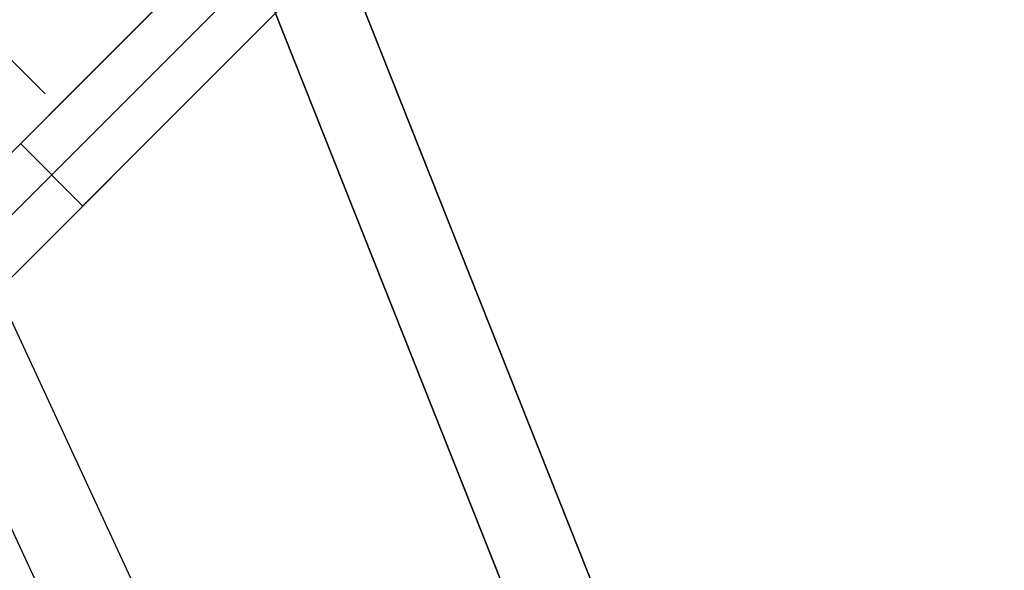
# Model space of a CAD drawing. Header units: millimetres. Extents: x -1690 to 192, y -898 to 54.
# Tile 79 of 256: x -1647.18 to -1630.4, y -19.85 to -10.48. Entities that reach past the tile are written whole.
import ezdxf

# ---------------------------------------------------------------- set-up
doc = ezdxf.new("R2010")
doc.units = ezdxf.units.MM
doc.header["$MEASUREMENT"] = 0
doc.layers.add('OVIDIO 186x93x72h', color=7, linetype='Continuous')

msp = doc.modelspace()

# ---------------------------------------------------------------- linework, layer by layer
at = {"layer": 'OVIDIO 186x93x72h', "extrusion": (0.202852, -0.108979, 0.973126)}
for points in [[(-750.51, 1609.817), (-750.51, 1449.161)], [(-750.51, 1449.161), (-750.51, 1609.817)], [(-750.805, 1609.817), (-750.805, 1449.161)], [(-751.1, 1609.817), (-751.1, 1449.161)], [(-751.1, 1449.161), (-751.1, 1609.817)]]:
    msp.add_lwpolyline(points, dxfattribs=at)
at = {"layer": 'OVIDIO 186x93x72h', "extrusion": (0.235702, -0.235702, 0.942809)}
for points in [[(-1155.073, 1376.762), (-1155.073, 1267.684)], [(-1156.021, 1267.684), (-1156.021, 1376.762)], [(-1158.868, 1267.684), (-1158.868, 1376.762)], [(-1157.919, 1376.762), (-1157.919, 1267.684)]]:
    msp.add_lwpolyline(points, dxfattribs=at)
at = {"layer": 'OVIDIO 186x93x72h', "extrusion": (0.108979, -0.202852, 0.973126)}
for points in [[(-1465.21, 960.73), (-1465.21, 800.074)], [(-1465.21, 800.074), (-1465.21, 960.73)], [(-1464.915, 960.73), (-1464.915, 800.074)], [(-1464.619, 800.074), (-1464.619, 960.73)], [(-1464.619, 960.73), (-1464.619, 800.074)]]:
    msp.add_lwpolyline(points, dxfattribs=at)
at = {"layer": 'OVIDIO 186x93x72h', "extrusion": (0.046296, -0.021464, 0.998697)}
for points in [[(-670.086, 1436.94), (-670.086, 1537.451)], [(-671.572, 1435.972), (-671.572, 1537.276)]]:
    msp.add_lwpolyline(points, dxfattribs=at)
at = {"layer": 'OVIDIO 186x93x72h'}
for points in [[(-1646.741, -11.736), (-1682.932, 24.456)], [(-1651.797, -17.216), (-1642.534, -7.953)], [(-1642.534, -7.953), (-1651.797, -17.216)], [(-1651.266, -17.746), (-1642.003, -8.483)], [(-1650.736, -18.276), (-1641.473, -9.013)], [(-1641.473, -9.013), (-1650.736, -18.276)], [(-1647.165, -12.584), (-1646.105, -13.645)]]:
    msp.add_lwpolyline(points, dxfattribs=at)
at = {"layer": 'OVIDIO 186x93x72h', "extrusion": (0.108986, -0.202861, 0.973124)}
for points in [[(-1462.781, 944.122), (-1462.781, 886.741)], [(-1462.781, 886.741), (-1462.781, 944.122)]]:
    msp.add_lwpolyline(points, dxfattribs=at)
at = {"layer": 'OVIDIO 186x93x72h', "extrusion": (0.108989, -0.202866, 0.973122)}
for points in [[(-1463.493, 886.747), (-1463.493, 944.128)], [(-1464.206, 944.128), (-1464.206, 886.747)], [(-1464.206, 886.747), (-1464.206, 944.128)]]:
    msp.add_lwpolyline(points, dxfattribs=at)
at = {"layer": 'OVIDIO 186x93x72h', "extrusion": (0.021464, -0.046296, 0.998697)}
for points in [[(-1501.069, 640.801), (-1501.069, 742.104)], [(-1502.555, 641.765), (-1502.555, 742.278)]]:
    msp.add_lwpolyline(points, dxfattribs=at)
at = {"layer": 'OVIDIO 186x93x72h', "extrusion": (0.015219, 0.015219, 0.999768)}
for points in [[(-1651.565, -16.791), (-1642.188, -7.416)], [(-1650.505, -17.852), (-1641.127, -8.476)], [(-1651.565, -16.791), (-1651.57, -16.796), (-1651.576, -16.801), (-1651.581, -16.806), (-1651.587, -16.81), (-1651.592, -16.815), (-1651.598, -16.819), (-1651.604, -16.824), (-1651.61, -16.828), (-1651.617, -16.832), (-1651.623, -16.836), (-1651.629, -16.84), (-1651.636, -16.843), (-1651.642, -16.847), (-1651.649, -16.85), (-1651.656, -16.853), (-1651.663, -16.856), (-1651.67, -16.859), (-1651.677, -16.861), (-1651.684, -16.864), (-1651.691, -16.866), (-1651.698, -16.868), (-1651.705, -16.87), (-1651.712, -16.872), (-1651.72, -16.873), (-1651.727, -16.874), (-1651.734, -16.876), (-1651.741, -16.877), (-1651.749, -16.877), (-1651.756, -16.878), (-1651.763, -16.878), (-1651.77, -16.879), (-1651.777, -16.879), (-1651.785, -16.879), (-1651.792, -16.878), (-1651.799, -16.878), (-1651.806, -16.877), (-1651.813, -16.877), (-1651.821, -16.876), (-1651.828, -16.874), (-1651.835, -16.873), (-1651.842, -16.872), (-1651.85, -16.87), (-1651.857, -16.868), (-1651.864, -16.866), (-1651.871, -16.864), (-1651.878, -16.861), (-1651.885, -16.859), (-1651.892, -16.856), (-1651.899, -16.853), (-1651.906, -16.85), (-1651.912, -16.847), (-1651.919, -16.843), (-1651.925, -16.84), (-1651.932, -16.836), (-1651.938, -16.832), (-1651.944, -16.828), (-1651.95, -16.824), (-1651.956, -16.819), (-1651.962, -16.815), (-1651.968, -16.81), (-1651.974, -16.806), (-1651.979, -16.801), (-1651.984, -16.796), (-1651.989, -16.791)], [(-1650.505, -17.852), (-1650.537, -17.883), (-1650.57, -17.914), (-1650.605, -17.944), (-1650.639, -17.973), (-1650.675, -18.002), (-1650.711, -18.029), (-1650.748, -18.056), (-1650.786, -18.081), (-1650.824, -18.106), (-1650.863, -18.129), (-1650.902, -18.152), (-1650.942, -18.173), (-1650.982, -18.194), (-1651.023, -18.213), (-1651.064, -18.231), (-1651.106, -18.249), (-1651.147, -18.265), (-1651.189, -18.28), (-1651.231, -18.294), (-1651.273, -18.307), (-1651.316, -18.319), (-1651.358, -18.329), (-1651.4, -18.339), (-1651.443, -18.347), (-1651.485, -18.355), (-1651.527, -18.361), (-1651.57, -18.367), (-1651.612, -18.371), (-1651.654, -18.374), (-1651.695, -18.377), (-1651.736, -18.378), (-1651.778, -18.379), (-1651.819, -18.378), (-1651.86, -18.377), (-1651.902, -18.374), (-1651.943, -18.371), (-1651.985, -18.367), (-1652.028, -18.361), (-1652.07, -18.355), (-1652.112, -18.347), (-1652.155, -18.339), (-1652.197, -18.329), (-1652.24, -18.318), (-1652.282, -18.307), (-1652.324, -18.294), (-1652.366, -18.28), (-1652.408, -18.265), (-1652.45, -18.249), (-1652.491, -18.231), (-1652.532, -18.213), (-1652.573, -18.194), (-1652.613, -18.173), (-1652.653, -18.152), (-1652.692, -18.129), (-1652.731, -18.105), (-1652.769, -18.081), (-1652.807, -18.055), (-1652.844, -18.029), (-1652.88, -18.001), (-1652.916, -17.973), (-1652.95, -17.944), (-1652.985, -17.914), (-1653.018, -17.883), (-1653.05, -17.851)]]:
    msp.add_lwpolyline(points, dxfattribs=at)
at = {"layer": 'OVIDIO 186x93x72h', "extrusion": (0.999884, -0.000231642, -0.015217)}
for points in [[(-11.688, -27.64), (-4.231, 462.192)], [(-17.686, -27.766), (-7.583, 635.865)], [(-8.556, 635.88), (-18.659, -27.784)], [(-18.659, -27.784), (-8.556, 635.88)], [(-19.186, -27.765), (-9.083, 635.888)]]:
    msp.add_lwpolyline(points, dxfattribs=at)
at = {"layer": 'OVIDIO 186x93x72h', "extrusion": (-0.000231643, 0.999884, -0.015217)}
for points in [[(1652.225, -2.884), (1642.122, 660.75)], [(1642.122, 660.75), (1652.225, -2.884)], [(1641.697, 660.743), (1651.801, -2.882)], [(1651.801, -2.882), (1641.697, 660.743)]]:
    msp.add_lwpolyline(points, dxfattribs=at)
at = {"layer": 'OVIDIO 186x93x72h', "extrusion": (0.999884, -0.000231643, -0.015217)}
for points in [[(-18.659, -27.746), (-8.555, 635.88)], [(-8.555, 635.88), (-18.659, -27.746)]]:
    msp.add_lwpolyline(points, dxfattribs=at)
at = {"layer": 'OVIDIO 186x93x72h', "extrusion": (-0.052191, 0.121008, 0.991279)}
for points in [[(1509.336, -548.722), (1509.336, -546.008)], [(1509.336, -546.008), (1509.336, -548.722)]]:
    msp.add_lwpolyline(points, dxfattribs=at)
at = {"layer": 'OVIDIO 186x93x72h', "extrusion": (-0.055576, 0.123922, 0.990734)}
msp.add_lwpolyline([(1499.76, -567.141), (1499.76, -564.426)], dxfattribs=at)
at = {"layer": 'OVIDIO 186x93x72h', "extrusion": (-0.059039, 0.126731, 0.990179)}
for points in [[(1489.878, -582.694), (1489.878, -585.411)], [(1489.878, -585.411), (1489.878, -582.694)]]:
    msp.add_lwpolyline(points, dxfattribs=at)
at = {"layer": 'OVIDIO 186x93x72h', "extrusion": (-0.045678, 0.114881, 0.992329)}
for points in [[(1528.236, -511.488), (1528.236, -402.572)], [(1528.923, -511.488), (1528.923, -402.573)], [(1527.092, -508.775), (1527.092, -401.919)], [(1527.092, -401.919), (1527.092, -508.775)], [(1526.635, -401.919), (1526.635, -508.775)], [(1526.635, -508.775), (1526.635, -401.919)]]:
    msp.add_lwpolyline(points, dxfattribs=at)
at = {"layer": 'OVIDIO 186x93x72h', "extrusion": (-0.000995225, 0.999995, 0.002882)}
for points in [[(1639.092, 665.076), (1638.602, 663.659)], [(1638.602, 663.659), (1639.092, 665.076)]]:
    msp.add_lwpolyline(points, dxfattribs=at)
at = {"layer": 'OVIDIO 186x93x72h', "extrusion": (-0.000995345, 0.999995, 0.002882)}
msp.add_lwpolyline([(1638.602, 663.659), (1639.092, 665.076)], dxfattribs=at)
at = {"layer": 'OVIDIO 186x93x72h', "extrusion": (-0.287767, 0.106919, 0.951713)}
for points in [[(580.99, -1230.129), (580.99, -1254.524)], [(580.99, -1254.524), (580.99, -1230.129)], [(580.902, -1230.57), (580.902, -1254.524)], [(580.815, -1254.524), (580.815, -1231.011)], [(580.815, -1231.011), (580.815, -1254.524)]]:
    msp.add_lwpolyline(points, dxfattribs=at)
at = {"layer": 'OVIDIO 186x93x72h'}
for points in [[(-1602.372, -108.228, 679.002), (-1641.873, -8.882, 665.682), (-1642.148, -8.19, 665.589)], [(-1642.148, -8.19, 665.589), (-1641.873, -8.882, 665.682), (-1602.372, -108.228, 679.002)], [(-1603.679, -108.808, 678.548), (-1643.179, -9.462, 665.229), (-1643.454, -8.771, 665.136)], [(-1643.454, -8.771, 665.136), (-1643.179, -9.462, 665.229), (-1603.679, -108.808, 678.548)]]:
    msp.add_polyline3d(points, dxfattribs=at)

doc.saveas('drawing.dxf')
